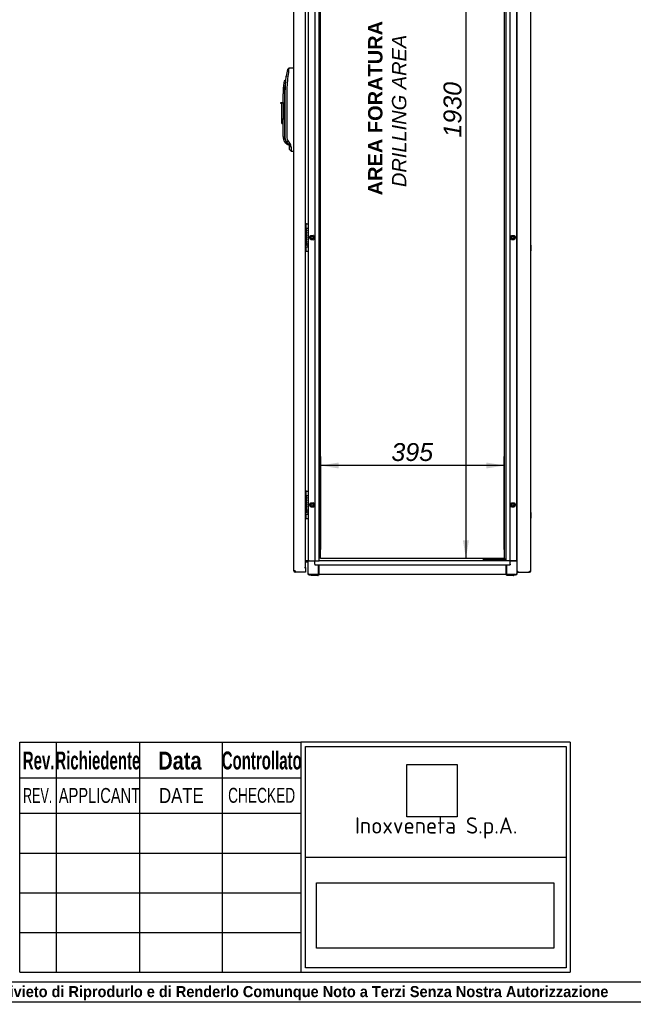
# Paper-space layout 'Layout1' of a CAD drawing. Extents: x 87 to 5769, y 148 to 4026.
# Tile 2 of 10: x 1615 to 2935, y 148 to 2266. Entities that reach past the tile are written whole.
import ezdxf
from ezdxf.lldxf.tags import DXFTag

# ---------------------------------------------------------------- set-up
doc = ezdxf.new("R2010")
doc.units = 0
doc.header["$LTSCALE"] = 14
doc.layers.get('0').update_dxf_attribs({"linetype": 'CONTINUOUS'})
for name, color, linetype in [('_TRANSLATION', 7, 'CONTINUOUS'), ('AE00198_03', 7, 'CONTINUOUS'), ('AE00219_00', 7, 'CONTINUOUS'), ('AE00219_03', 7, 'CONTINUOUS'), ('AE00368_00', 7, 'CONTINUOUS'), ('AE00500_10', 7, 'CONTINUOUS'), ('AE00992_10', 7, 'CONTINUOUS'), ('DEFAULT', 7, 'CONTINUOUS'), ('DV2__TRANSLATION', 7, 'CONTINUOUS'), ('F0000001_24', 7, 'CONTINUOUS'), ('F0000002_44', 7, 'CONTINUOUS'), ('F0000002_51', 7, 'CONTINUOUS'), ('M0000000_06', 7, 'CONTINUOUS'), ('M0000000_14', 7, 'CONTINUOUS'), ('M0000000_44', 7, 'CONTINUOUS'), ('M0000000_56', 7, 'CONTINUOUS'), ('M0000001_25', 7, 'CONTINUOUS')]:
    doc.layers.add(name, color=color, linetype=linetype)
doc.styles.add('SEACAD_ARIAL', font='arial.ttf')
doc.styles.add('SEACAD_ARIAL_NARROW', font='ARIALN.TTF', dxfattribs={"width": 0.8})
doc.styles.add('SEACAD_ARIALB', font='arialbd.ttf', dxfattribs={"width": 0.9})
doc.styles.add('SEACAD_ARIALI', font='ariali.ttf')
tags = doc.linetypes.add('CENTER2', pattern=[28.575, 19.05, -3.175, 3.175, -3.175]).pattern_tags.tags
tags[10:11] = [DXFTag(74, 4), DXFTag(75, 0), DXFTag(340, '0'), DXFTag(46, 0.0), DXFTag(50, 0.0), DXFTag(44, 0.0), DXFTag(45, 0.0)]
tags[8:9] = [DXFTag(74, 4), DXFTag(75, 0), DXFTag(340, '0'), DXFTag(46, 0.0), DXFTag(50, 0.0), DXFTag(44, 0.0), DXFTag(45, 0.0)]
tags[6:7] = [DXFTag(74, 4), DXFTag(75, 0), DXFTag(340, '0'), DXFTag(46, 0.0), DXFTag(50, 0.0), DXFTag(44, 0.0), DXFTag(45, 0.0)]
tags[4:5] = [DXFTag(74, 4), DXFTag(75, 0), DXFTag(340, '0'), DXFTag(46, 0.0), DXFTag(50, 0.0), DXFTag(44, 0.0), DXFTag(45, 0.0)]
doc.dimstyles.new('ISO', dxfattribs={"dimtxt": 16.5, "dimasz": 16.5, "dimexe": 8.25, "dimexo": 8.25, "dimgap": 4.125, "dimtad": 1, "dimdec": 1, "dimtxsty": 'SEACAD_ARIAL', "dimblk1": '_SE_FILLED', "dimblk2": '_SE_FILLED', "dimsah": 1, "dimcen": 8.25, "dimazin": 3, "dimtfac": 0.7, "dimtdec": 3, "dimtmove": 0, "dimatfit": 3})
picture_1 = doc.add_image_def('image1.jpg', size_in_pixel=(55, 57))
picture_2 = doc.add_image_def('image2.bmp', size_in_pixel=(138, 38))

# ---------------------------------------------------------------- blocks, each defined once
blk = doc.blocks.new('DMBLK60')
at = {"layer": '_TRANSLATION', "linetype": 'CONTINUOUS'}
for points in [[(2568.7, 2998.5), (2581.6, 2998.5), (2575.2, 3037)], [(2568.7, 1145.5), (2575.2, 1107), (2581.6, 1145.5)]]:
    blk.add_hatch(color=7, dxfattribs=at).paths.add_polyline_path(points)
at = {"layer": '_TRANSLATION', "color": 7, "linetype": 'CONTINUOUS'}
for p, q in [((2638.4, 3037), (2555.9, 3037)), ((2575.2, 3037), (2575.2, 1107)), ((2638.4, 1107), (2555.9, 1107))]:
    blk.add_line(p, q, dxfattribs=at)
at = {"layer": '_TRANSLATION', "color": 7, "linetype": 'CONTINUOUS', "style": 'SEACAD_ARIALI'}
blk.add_text('1930', height=38.5, rotation=90, dxfattribs=at).set_placement((2565.5, 2012.1))
blk = doc.blocks.new('_SE_FILLED')
at = {"color": 0}
blk.add_line((0, 0), (-1, 0), dxfattribs=at)
blk.add_solid([(0, 0), (-1, -0.1665), (-1, 0.1665), (0, 0)], dxfattribs=at)
blk = doc.blocks.new('DMBLK61')
at = {"layer": '_TRANSLATION', "linetype": 'CONTINUOUS'}
for points in [[(2301.2, 1313.2), (2262.7, 1306.8), (2301.2, 1300.3)], [(2619.2, 1313.2), (2619.2, 1300.3), (2657.7, 1306.8)]]:
    blk.add_hatch(color=7, dxfattribs=at).paths.add_polyline_path(points)
at = {"layer": '_TRANSLATION', "color": 7, "linetype": 'CONTINUOUS'}
for p, q in [((2262.7, 1126.3), (2262.7, 1326)), ((2657.7, 1126.3), (2657.7, 1326)), ((2657.7, 1306.8), (2262.7, 1306.8))]:
    blk.add_line(p, q, dxfattribs=at)
at = {"layer": '_TRANSLATION', "color": 7, "linetype": 'CONTINUOUS', "style": 'SEACAD_ARIALI'}
blk.add_text('395', height=38.5, dxfattribs=at).set_placement((2414.8, 1316.4))

psp = doc.layouts.get("Layout1")

# ---------------------------------------------------------------- linework, layer by layer
at = {"color": 7, "linetype": 'CONTINUOUS'}
for p, q in [((1615.08, 217.03), (1615.08, 711.76)), ((87.28, 153.43), (5769.29, 153.43))]:
    psp.add_line(p, q, dxfattribs=at)
at = {"layer": 'AE00198_03', "color": 7, "linetype": 'CONTINUOUS'}
for p, q in [((2230.96, 1817.5), (2230.96, 1824.75)), ((2231.66, 1824.75), (2230.96, 1824.75)), ((2230.96, 1769.25), (2230.96, 1776.5)), ((2230.96, 1769.25), (2231.66, 1769.25)), ((2230.96, 1242.5), (2230.96, 1249.75)), ((2231.66, 1249.75), (2230.96, 1249.75)), ((2230.96, 1194.25), (2230.96, 1201.5)), ((2230.96, 1194.25), (2231.66, 1194.25))]:
    psp.add_line(p, q, dxfattribs=at)
for centre, start, end in [((2236.33, 1818.82), 132.17472, 140.4792), ((2236.33, 1775.18), 219.5208, 227.82528), ((2236.33, 1243.82), 132.17472, 140.4792), ((2236.33, 1200.18), 219.5208, 227.82528)]:
    psp.add_arc(centre, 8, start, end, dxfattribs=at)
at = {"layer": 'AE00219_00', "color": 7, "linetype": 'CONTINUOUS'}
for p, q in [((2619.34, 1102.5), (2619.66, 1102.2)), ((2619.66, 1102.2), (2625.66, 1102.2)), ((2619.66, 1102.2), (2619.66, 1102)), ((2625.66, 1102.2), (2625.98, 1102.5)), ((2625.66, 1102), (2625.66, 1102.2)), ((2644.34, 1102.5), (2644.66, 1102.2)), ((2644.66, 1102.2), (2650.66, 1102.2)), ((2644.66, 1102.2), (2644.66, 1102)), ((2650.66, 1102.2), (2650.98, 1102.5)), ((2650.66, 1102), (2650.66, 1102.2))]:
    psp.add_line(p, q, dxfattribs=at)
at = {"layer": 'AE00219_03', "color": 7, "linetype": 'CONTINUOUS'}
for p, q in [((2714.86, 1780.5), (2714.66, 1780.5)), ((2714.86, 1780.5), (2714.86, 1768.5)), ((2714.66, 1768.5), (2714.86, 1768.5)), ((2714.86, 1205.5), (2714.66, 1205.5)), ((2714.66, 1193.5), (2714.86, 1193.5)), ((2714.86, 1205.5), (2714.86, 1193.5))]:
    psp.add_line(p, q, dxfattribs=at)
at = {"layer": 'AE00368_00', "color": 7, "linetype": 'CONTINUOUS'}
for p, q in [((2613.16, 1102.5), (2612.46, 1102.5)), ((2612.46, 1102.5), (2612.46, 1102)), ((2632.86, 1102), (2632.86, 1102.5)), ((2637.46, 1102.5), (2637.46, 1102)), ((2657.86, 1102), (2657.86, 1102.5))]:
    psp.add_line(p, q, dxfattribs=at)
for centre, start, end in [((2616.26, 1101.8), 16.60155, 90), ((2629.06, 1101.8), 90, 163.39845), ((2641.26, 1101.8), 16.60155, 90), ((2654.06, 1101.8), 90, 163.39845)]:
    psp.add_arc(centre, 0.7, start, end, dxfattribs=at)
at = {"layer": 'AE00500_10', "color": 7, "linetype": 'CONTINUOUS'}
for p, q in [((2684.66, 1824.2), (2685.16, 1824.2)), ((2238.75, 1797.03), (2241.43, 1801.68)), ((2239.83, 1797), (2242, 1800.75)), ((2241.48, 1801.7), (2246.85, 1801.7)), ((2242, 1800.75), (2246.33, 1800.75)), ((2246.33, 1800.75), (2248.49, 1797)), ((2246.89, 1801.68), (2249.57, 1797.03)), ((2670.75, 1797.03), (2673.43, 1801.68)), ((2671.83, 1797), (2674, 1800.75)), ((2673.48, 1801.7), (2678.85, 1801.7)), ((2674, 1800.75), (2678.33, 1800.75)), ((2678.33, 1800.75), (2680.49, 1797)), ((2678.89, 1801.68), (2681.57, 1797.03)), ((2685.16, 1814.8), (2684.66, 1814.8)), ((2241.43, 1792.33), (2238.75, 1796.98)), ((2242, 1793.25), (2239.83, 1797)), ((2246.85, 1792.3), (2241.48, 1792.3)), ((2246.33, 1793.25), (2242, 1793.25)), ((2248.49, 1797), (2246.33, 1793.25)), ((2249.57, 1796.98), (2246.89, 1792.33)), ((2673.43, 1792.33), (2670.75, 1796.98)), ((2674, 1793.25), (2671.83, 1797)), ((2678.85, 1792.3), (2673.48, 1792.3)), ((2678.33, 1793.25), (2674, 1793.25)), ((2680.49, 1797), (2678.33, 1793.25)), ((2681.57, 1796.98), (2678.89, 1792.33)), ((2684.66, 1779.2), (2685.16, 1779.2)), ((2685.16, 1769.8), (2684.66, 1769.8)), ((2684.66, 1249.2), (2685.16, 1249.2)), ((2685.16, 1239.8), (2684.66, 1239.8)), ((2238.75, 1222.03), (2241.43, 1226.68)), ((2241.43, 1217.33), (2238.75, 1221.98)), ((2239.83, 1222), (2242, 1225.75)), ((2242, 1218.25), (2239.83, 1222)), ((2241.48, 1226.7), (2246.85, 1226.7)), ((2246.85, 1217.3), (2241.48, 1217.3)), ((2242, 1225.75), (2246.33, 1225.75)), ((2246.33, 1218.25), (2242, 1218.25)), ((2246.33, 1225.75), (2248.49, 1222)), ((2248.49, 1222), (2246.33, 1218.25)), ((2246.89, 1226.68), (2249.57, 1222.03)), ((2249.57, 1221.98), (2246.89, 1217.33)), ((2670.75, 1222.03), (2673.43, 1226.68)), ((2673.43, 1217.33), (2670.75, 1221.98)), ((2671.83, 1222), (2674, 1225.75)), ((2674, 1218.25), (2671.83, 1222)), ((2673.48, 1226.7), (2678.85, 1226.7)), ((2678.85, 1217.3), (2673.48, 1217.3)), ((2674, 1225.75), (2678.33, 1225.75)), ((2678.33, 1218.25), (2674, 1218.25)), ((2678.33, 1225.75), (2680.49, 1222)), ((2680.49, 1222), (2678.33, 1218.25)), ((2678.89, 1226.68), (2681.57, 1222.03)), ((2681.57, 1221.98), (2678.89, 1217.33)), ((2684.66, 1204.2), (2685.16, 1204.2)), ((2685.16, 1194.8), (2684.66, 1194.8))]:
    psp.add_line(p, q, dxfattribs=at)
for centre in [(2244.16, 1797), (2676.16, 1797), (2244.16, 1222), (2676.16, 1222)]:
    psp.add_circle(centre, 2.46, dxfattribs=at)
for centre, radius, start, end in [((2241.48, 1801.65), 0.05, 90, 150), ((2246.85, 1801.65), 0.05, 30, 90), ((2673.48, 1801.65), 0.05, 90, 150), ((2678.85, 1801.65), 0.05, 30, 90), ((2238.79, 1797), 0.05, 150, 210), ((2244.16, 1797), 3, 75, 15), ((2241.48, 1792.35), 0.05, 210, 270), ((2246.85, 1792.35), 0.05, 270, 330), ((2249.53, 1797), 0.05, 330, 30), ((2670.79, 1797), 0.05, 150, 210), ((2676.16, 1797), 3, 75, 15), ((2673.48, 1792.35), 0.05, 210, 270), ((2678.85, 1792.35), 0.05, 270, 330), ((2681.53, 1797), 0.05, 330, 30), ((2238.79, 1222), 0.05, 150, 210), ((2244.16, 1222), 3, 75, 15), ((2241.48, 1226.65), 0.05, 90, 150), ((2241.48, 1217.35), 0.05, 210, 270), ((2246.85, 1226.65), 0.05, 30, 90), ((2246.85, 1217.35), 0.05, 270, 330), ((2249.53, 1222), 0.05, 330, 30), ((2670.79, 1222), 0.05, 150, 210), ((2676.16, 1222), 3, 75, 15), ((2673.48, 1226.65), 0.05, 90, 150), ((2673.48, 1217.35), 0.05, 210, 270), ((2678.85, 1226.65), 0.05, 30, 90), ((2678.85, 1217.35), 0.05, 270, 330), ((2681.53, 1222), 0.05, 330, 30)]:
    psp.add_arc(centre, radius, start, end, dxfattribs=at)
at = {"layer": 'AE00992_10', "color": 7, "linetype": 'CONTINUOUS'}
for p, q in [((2194.49, 2161.14), (2191.11, 2158.25)), ((2204.36, 2161.49), (2204.66, 2161.5)), ((2186.74, 2124.34), (2188.76, 2144.07)), ((2192.17, 2143.58), (2188.76, 2144.07)), ((2185.62, 2122.99), (2182.64, 2123.34)), ((2187.13, 2135.84), (2184.18, 2133.4)), ((2186.25, 2106.5), (2186.73, 2122.99)), ((2186.73, 2122.99), (2186.74, 2124.34)), ((2187.92, 2135.84), (2187.13, 2135.84)), ((2181.66, 2087.51), (2181.66, 2106.5)), ((2184.66, 2106.5), (2184.66, 2014.12)), ((2186.25, 2014.17), (2186.25, 2106.5)), ((2189.61, 2106.5), (2189.61, 2014.17)), ((2176.66, 2085.51), (2176.66, 2087.51)), ((2176.66, 2087.51), (2179.16, 2087.51)), ((2179.16, 2085.51), (2176.66, 2085.51)), ((2179.16, 2087.51), (2181.66, 2087.51)), ((2179.16, 2087.51), (2179.16, 2085.51)), ((2179.16, 2051.51), (2179.16, 2085.51)), ((2181.66, 2087.51), (2181.66, 2051.51)), ((2179.16, 2042.51), (2179.16, 2051.51)), ((2181.66, 2051.51), (2179.16, 2051.51)), ((2179.16, 2042.51), (2181.66, 2042.51)), ((2181.66, 2051.51), (2181.66, 2050.79)), ((2181.66, 2014.12), (2181.66, 2050.79)), ((2187.52, 1999.98), (2185.23, 2002.72)), ((2187.52, 1999.98), (2189.54, 1997.96)), ((2189.15, 2003.65), (2189.21, 2003.56)), ((2190.15, 2002.18), (2189.21, 2003.56)), ((2189.54, 1997.96), (2194.66, 1995.84)), ((2189.9, 2001.85), (2190.82, 2001.29)), ((2192.89, 2004.32), (2190.15, 2002.18)), ((2193.16, 1998.15), (2190.15, 2002.18)), ((2192.89, 2004.32), (2195.9, 2000.3)), ((2195.9, 2000.3), (2193.16, 1998.15)), ((2194.66, 1996.15), (2193.16, 1998.15)), ((2197.39, 1997.79), (2194.66, 1996.15)), ((2195.66, 1986.27), (2195.66, 1993.15)), ((2199.07, 1991.35), (2195.66, 1993.15)), ((2195.9, 2000.3), (2197.39, 1997.79)), ((2195.66, 1986.27), (2199.11, 1982.7)), ((2199.11, 1982.7), (2199.11, 1982.7)), ((2204.66, 1982.5), (2204.36, 1982.51))]:
    psp.add_line(p, q, dxfattribs=at)
for centre, radius, start, end in [((2473.97, 2115.33), 283.21, 170.69176, 174.27705), ((2459.34, 2106.5), 273.17, 169.08089, 172.09577), ((2458.85, 2106.53), 269.24, 172.09048, 180.0053), ((2326.63, 2106.5), 144.97, 173.33005, 180), ((2326.63, 2106.5), 144.97, 169.30782, 173.33005), ((2326.63, 2106.5), 141.97, 173.33005, 180), ((2423.94, 2101.61), 239.28, 171.77545, 174.8738), ((2459.33, 2106.5), 273.17, 173.69729, 173.79669), ((2201.66, 2014.12), 20, 180, 214.77209), ((2201.66, 2014.12), 17, 180, 226.22916), ((2206.06, 2014.17), 16.44, 180.02221, 216.78899), ((2184.11, 1983.73), 19.02, 72.2752, 86.62011), ((2190.66, 1993.15), 5, 359.9994, 36.81119), ((2186.4, 1991.48), 12.67, 359.39373, 29.84747), ((2414.39, 1988.12), 215.35, 179.13947, 181.44216)]:
    psp.add_arc(centre, radius, start, end, dxfattribs=at)
for centre, major_axis, start_param, end_param in [((2204.97, 2144), (501.44, 17.51), 1.5707963, 1.590473), ((2204.97, 2000), (501.44, -17.51), 4.7019272, 4.712389)]:
    psp.add_ellipse(centre, major_axis=major_axis, ratio=0.0348783, start_param=start_param, end_param=end_param, dxfattribs=at)
for points, degree, knots in [([(2189.15, 2003.65), (2187.73, 2006.02), (2186.99, 2008.71), (2186.24, 2011.41), (2186.25, 2014.17)], 2, [0, 0, 0, 0.5, 0.5, 1, 1, 1]), ([(2193.54, 1997.66), (2193.57, 1997.6), (2193.65, 1997.48), (2193.75, 1997.31), (2193.85, 1997.15), (2193.94, 1997), (2194.03, 1996.86), (2194.11, 1996.73), (2194.19, 1996.6), (2194.26, 1996.49), (2194.32, 1996.39), (2194.38, 1996.29), (2194.43, 1996.2), (2194.48, 1996.13), (2194.52, 1996.06), (2194.56, 1996), (2194.59, 1995.95), (2194.62, 1995.91), (2194.64, 1995.88), (2194.65, 1995.86), (2194.66, 1995.84), (2194.66, 1995.84), (2194.66, 1995.84)], 3, [0, 0, 0, 0, 0.02593249, 0.05174303, 0.0774354, 0.10301342, 0.12848096, 0.15384194, 0.17910034, 0.20426017, 0.22932552, 0.2543005, 0.27918926, 0.30399602, 0.32872501, 0.35338052, 0.37796688, 0.40248846, 0.42694963, 0.45135484, 0.47570855, 0.50001523, 0.50001523, 0.50001523, 0.50001523])]:
    psp.add_open_spline(points, degree=degree, knots=knots, dxfattribs=at)
at = {"layer": 'DEFAULT', "color": 7, "linetype": 'CONTINUOUS'}
for p, q in [((1615.12, 711.76), (2219.92, 711.76)), ((1693.52, 711.76), (1693.52, 217.03)), ((1872.72, 711.76), (1872.72, 217.03)), ((2050.52, 711.76), (2050.52, 217.03)), ((2799.52, 711.76), (2219.9, 711.76)), ((2219.92, 711.76), (2219.92, 217.03)), ((2229.74, 702.46), (2791.13, 702.46)), ((2229.74, 226.27), (2229.74, 702.46)), ((2791.13, 702.46), (2791.13, 226.27)), ((2799.52, 711.76), (2799.52, 217.03)), ((1615.12, 634.93), (2219.92, 634.93)), ((1615.12, 558.63), (2219.92, 558.63)), ((1615.12, 473.23), (2219.92, 473.23)), ((2229.74, 464.4), (2791.13, 464.4)), ((1615.12, 387.83), (2219.92, 387.83)), ((1615.12, 302.43), (2219.92, 302.43)), ((1615.12, 217.03), (2219.92, 217.03)), ((2219.9, 217.03), (2799.52, 217.03)), ((2791.13, 226.27), (2229.74, 226.27)), ((87.28, 195.83), (5769.29, 195.83))]:
    psp.add_line(p, q, dxfattribs=at)
at = {"layer": 'DV2__TRANSLATION', "color": 7, "linetype": 'CENTER2'}
for p, q in [((2262.66, 1107), (2262.66, 3037)), ((2657.66, 3037), (2657.66, 1107)), ((2657.66, 1107), (2262.66, 1107))]:
    psp.add_line(p, q, dxfattribs=at)
at = {"layer": 'F0000001_24', "color": 7, "linetype": 'CONTINUOUS'}
for p, q in [((2231.66, 1825.79), (2231.66, 1826)), ((2231.66, 1817.62), (2231.66, 1825.79)), ((2232.16, 1826.5), (2235.16, 1826.5)), ((2235.66, 1826), (2235.66, 1825.79)), ((2235.66, 1825.79), (2235.66, 1817.62)), ((2230.97, 1804.36), (2230.16, 1804.36)), ((2230.16, 1804.09), (2230.97, 1804.09)), ((2230.95, 1800.36), (2230.16, 1800.36)), ((2230.19, 1810.37), (2230.23, 1810.35)), ((2230.23, 1810.63), (2230.21, 1810.64)), ((2230.23, 1810.35), (2230.23, 1810.63)), ((2230.53, 1817.5), (2235.16, 1817.5)), ((2231.66, 1817.5), (2231.66, 1817.62)), ((2231.72, 1810.64), (2231.7, 1810.63)), ((2231.7, 1810.63), (2231.7, 1810.34)), ((2231.7, 1810.34), (2231.75, 1810.36)), ((2235.66, 1817.62), (2235.66, 1817)), ((2235.66, 1817), (2235.66, 1777)), ((2230.16, 1800.09), (2230.94, 1800.09)), ((2230.99, 1796.35), (2230.16, 1796.35)), ((2230.16, 1796.09), (2230.97, 1796.09)), ((2233.11, 1795.2), (2230.16, 1795.2)), ((2230.22, 1785.91), (2230.27, 1785.89)), ((2230.27, 1786.17), (2230.24, 1786.18)), ((2230.27, 1785.89), (2230.27, 1786.17)), ((2230.66, 1794.91), (2231.28, 1794.91)), ((2230.93, 1789.79), (2230.93, 1785.81)), ((2230.93, 1785.81), (2230.94, 1785.8)), ((2230.94, 1785.8), (2231.17, 1785.8)), ((2231.23, 1786.07), (2231.23, 1789.78)), ((2232.09, 1794.91), (2233.11, 1794.91)), ((2233.11, 1794.91), (2233.11, 1795.2)), ((2233.66, 1784.51), (2233.66, 1785.06)), ((2233.66, 1780.02), (2233.66, 1780.56)), ((2235.16, 1776.5), (2230.53, 1776.5)), ((2231.66, 1776.38), (2231.66, 1776.5)), ((2231.66, 1768.21), (2231.66, 1776.38)), ((2231.66, 1768), (2231.66, 1768.21)), ((2232.16, 1767.5), (2235.16, 1767.5)), ((2235.66, 1777), (2235.66, 1776.38)), ((2235.66, 1776.38), (2235.66, 1768.21)), ((2235.66, 1768.21), (2235.66, 1768)), ((2231.66, 1250.79), (2231.66, 1251)), ((2231.66, 1242.62), (2231.66, 1250.79)), ((2232.16, 1251.5), (2235.16, 1251.5)), ((2235.66, 1251), (2235.66, 1250.79)), ((2235.66, 1250.79), (2235.66, 1242.62)), ((2230.97, 1229.36), (2230.16, 1229.36)), ((2230.16, 1229.09), (2230.97, 1229.09)), ((2230.19, 1235.37), (2230.23, 1235.35)), ((2230.23, 1235.63), (2230.21, 1235.64)), ((2230.23, 1235.35), (2230.23, 1235.63)), ((2230.53, 1242.5), (2235.16, 1242.5)), ((2231.66, 1242.5), (2231.66, 1242.62)), ((2231.72, 1235.64), (2231.7, 1235.63)), ((2231.7, 1235.63), (2231.7, 1235.34)), ((2231.7, 1235.34), (2231.75, 1235.36)), ((2235.66, 1242.62), (2235.66, 1242)), ((2235.66, 1242), (2235.66, 1202)), ((2230.95, 1225.36), (2230.16, 1225.36)), ((2230.16, 1225.09), (2230.94, 1225.09)), ((2230.99, 1221.35), (2230.16, 1221.35)), ((2230.16, 1221.09), (2230.97, 1221.09)), ((2233.11, 1220.2), (2230.16, 1220.2)), ((2230.22, 1210.91), (2230.27, 1210.89)), ((2230.27, 1211.17), (2230.24, 1211.18)), ((2230.27, 1210.89), (2230.27, 1211.17)), ((2230.66, 1219.91), (2231.28, 1219.91)), ((2230.93, 1214.79), (2230.93, 1210.81)), ((2230.93, 1210.81), (2230.94, 1210.8)), ((2230.94, 1210.8), (2231.17, 1210.8)), ((2231.23, 1211.07), (2231.23, 1214.78)), ((2232.09, 1219.91), (2233.11, 1219.91)), ((2233.11, 1219.91), (2233.11, 1220.2)), ((2233.66, 1209.51), (2233.66, 1210.06)), ((2235.16, 1201.5), (2230.53, 1201.5)), ((2231.66, 1201.38), (2231.66, 1201.5)), ((2231.66, 1193.21), (2231.66, 1201.38)), ((2231.66, 1193), (2231.66, 1193.21)), ((2232.16, 1192.5), (2235.16, 1192.5)), ((2233.66, 1205.02), (2233.66, 1205.56)), ((2235.66, 1202), (2235.66, 1201.38)), ((2235.66, 1201.38), (2235.66, 1193.21)), ((2235.66, 1193.21), (2235.66, 1193))]:
    psp.add_line(p, q, dxfattribs=at)
for centre in [(2233.02, 1782.54), (2233.02, 1207.54)]:
    psp.add_circle(centre, 0.615, dxfattribs=at)
for centre, radius, start, end in [((2232.16, 1826), 0.5, 90, 180), ((2235.16, 1826), 0.5, 0, 90), ((2230.53, 1815.5), 2, 90, 100.48424), ((2230.82, 1812.17), 1.64, 246.49776, 248.42349), ((2235.16, 1817), 0.5, 0, 90), ((2230.82, 1787.73), 1.65, 246.4613, 249.51964), ((2230.82, 1787.73), 1.91, 249.88038, 251.84416), ((2229.1, 1782.35), 2.28, 311.35343, 335.40846), ((2233.26, 1782.72), 2.28, 131.35343, 155.40846), ((2230.53, 1778.5), 2, 259.51576, 270), ((2232.16, 1768), 0.5, 180, 270), ((2235.16, 1777), 0.5, 270, 0), ((2235.16, 1768), 0.5, 270, 0), ((2232.16, 1251), 0.5, 90, 180), ((2235.16, 1251), 0.5, 0, 90), ((2230.53, 1240.5), 2, 90, 100.48424), ((2230.82, 1237.17), 1.64, 246.49776, 248.42349), ((2235.16, 1242), 0.5, 0, 90), ((2230.82, 1212.73), 1.65, 246.4613, 249.51964), ((2230.82, 1212.73), 1.91, 249.88038, 251.84416), ((2233.26, 1207.72), 2.28, 131.35343, 155.40846), ((2230.53, 1203.5), 2, 259.51576, 270), ((2229.1, 1207.35), 2.28, 311.35343, 335.40846), ((2232.16, 1193), 0.5, 180, 270), ((2235.16, 1202), 0.5, 270, 0), ((2235.16, 1193), 0.5, 270, 0)]:
    psp.add_arc(centre, radius, start, end, dxfattribs=at)
for points, knots in [([(2231.75, 1810.36), (2232.74, 1810.7), (2233.09, 1811.65), (2233.09, 1812.36), (2233.09, 1813.43), (2232.36, 1814.5), (2230.97, 1814.5), (2230.66, 1814.5), (2230.38, 1814.45), (2230.14, 1814.36)], [0, 0, 0, 0, 0.24997871, 0.24997871, 0.24997871, 0.49998581, 0.49998581, 0.49998581, 0.55378799, 0.55378799, 0.55378799, 0.55378799]), ([(2233.09, 1807.31), (2233.09, 1808.38), (2232.36, 1809.45), (2230.97, 1809.45), (2230.66, 1809.45), (2230.38, 1809.4), (2230.14, 1809.31)], [0, 0, 0, 0, 0.33333333, 0.33333333, 0.33333333, 0.40506716, 0.40506716, 0.40506716, 0.40506716]), ([(2230.15, 1814.07), (2230.38, 1814.18), (2230.65, 1814.24), (2230.97, 1814.24), (2232.24, 1814.24), (2232.82, 1813.27), (2232.82, 1812.36)], [0.58158174, 0.58158174, 0.58158174, 0.58158174, 0.66523153, 0.66523153, 0.66523153, 1, 1, 1, 1]), ([(2230.15, 1809.02), (2230.38, 1809.13), (2230.65, 1809.19), (2230.97, 1809.19), (2232.24, 1809.19), (2232.82, 1808.21), (2232.82, 1807.31), (2232.82, 1806.42), (2232.24, 1805.45), (2230.97, 1805.45)], [0.43743687, 0.43743687, 0.43743687, 0.43743687, 0.5, 0.5, 0.5, 0.75, 0.75, 0.75, 1, 1, 1, 1]), ([(2230.16, 1805.32), (2230.4, 1805.23), (2230.68, 1805.19), (2230.97, 1805.19), (2232.43, 1805.19), (2233.09, 1806.29), (2233.09, 1807.31)], [0.27500072, 0.27500072, 0.27500072, 0.27500072, 0.5, 0.5, 0.5, 1, 1, 1, 1]), ([(2230.97, 1804.09), (2232.24, 1804.09), (2232.82, 1803.12), (2232.82, 1802.22), (2232.82, 1801.32), (2232.24, 1800.35), (2230.95, 1800.36)], [0, 0, 0, 0, 0.3332907, 0.3332907, 0.3332907, 1, 1, 1, 1]), ([(2231.77, 1800.22), (2232.74, 1800.57), (2233.09, 1801.5), (2233.09, 1802.22), (2233.09, 1803.28), (2232.36, 1804.36), (2230.97, 1804.36)], [0, 0, 0, 0, 0.500028, 0.500028, 0.500028, 1, 1, 1, 1]), ([(2233.09, 1787.92), (2233.09, 1788.98), (2232.36, 1790.06), (2230.97, 1790.06), (2230.66, 1790.06), (2230.38, 1790.01), (2230.14, 1789.92)], [0, 0, 0, 0, 0.33366628, 0.33366628, 0.33366628, 0.40545605, 0.40545605, 0.40545605, 0.40545605]), ([(2230.16, 1791.07), (2230.4, 1790.98), (2230.68, 1790.93), (2230.97, 1790.93), (2232.43, 1790.93), (2233.09, 1792.03), (2233.09, 1793.06)], [0.27500848, 0.27500848, 0.27500848, 0.27500848, 0.5, 0.5, 0.5, 1, 1, 1, 1]), ([(2230.21, 1784.05), (2230.6, 1783.73), (2230.87, 1783.23), (2230.87, 1782.53), (2230.87, 1781.92), (2230.65, 1781.41), (2230.25, 1781.05), (2230.23, 1781.03), (2230.2, 1781.01), (2230.17, 1780.99)], [0.29828151, 0.29828151, 0.29828151, 0.29828151, 0.4, 0.4, 0.4, 0.6, 0.6, 0.6, 0.61348555, 0.61348555, 0.61348555, 0.61348555]), ([(2230.94, 1800.09), (2232.24, 1800.09), (2232.81, 1799.11), (2232.8, 1798.21), (2232.79, 1797.32), (2232.22, 1796.37), (2230.99, 1796.35)], [0, 0, 0, 0, 0.6707437, 0.6707437, 0.6707437, 1, 1, 1, 1]), ([(2231.28, 1794.91), (2232.35, 1794.77), (2232.82, 1793.87), (2232.82, 1793.06), (2232.82, 1792.16), (2232.24, 1791.2), (2230.97, 1791.2)], [0, 0, 0, 0, 0.5, 0.5, 0.5, 1, 1, 1, 1]), ([(2231.18, 1781.41), (2231.61, 1780.45), (2232.57, 1780.01), (2233.48, 1780.01), (2233.54, 1780.01), (2233.6, 1780.01), (2233.66, 1780.02)], [0, 0, 0, 0, 0.5, 0.5, 0.5, 1, 1, 1, 1]), ([(2231.23, 1789.78), (2232.33, 1789.66), (2232.82, 1788.76), (2232.82, 1787.92), (2232.82, 1787.08), (2232.33, 1786.19), (2231.23, 1786.07)], [0, 0, 0, 0, 0.5, 0.5, 0.5, 1, 1, 1, 1]), ([(2233.66, 1780.56), (2233.6, 1780.56), (2233.54, 1780.56), (2233.48, 1780.56), (2232.53, 1780.56), (2231.49, 1781.18), (2231.49, 1782.54), (2231.49, 1783.16), (2231.71, 1783.67), (2232.11, 1784.02), (2232.47, 1784.34), (2232.96, 1784.52), (2233.49, 1784.52), (2233.55, 1784.52), (2233.6, 1784.52), (2233.66, 1784.51)], [0, 0, 0, 0, 0.2, 0.2, 0.2, 0.4, 0.4, 0.4, 0.6, 0.6, 0.6, 0.8, 0.8, 0.8, 1, 1, 1, 1]), ([(2233.66, 1785.06), (2233.6, 1785.06), (2233.55, 1785.06), (2233.49, 1785.06), (2232.83, 1785.06), (2232.21, 1784.84), (2231.75, 1784.43)], [0, 0, 0, 0, 0.5, 0.5, 0.5, 1, 1, 1, 1]), ([(2231.75, 1235.36), (2232.74, 1235.7), (2233.09, 1236.65), (2233.09, 1237.36), (2233.09, 1238.43), (2232.36, 1239.5), (2230.97, 1239.5), (2230.66, 1239.5), (2230.38, 1239.45), (2230.14, 1239.36)], [0, 0, 0, 0, 0.24997871, 0.24997871, 0.24997871, 0.49998581, 0.49998581, 0.49998581, 0.55378799, 0.55378799, 0.55378799, 0.55378799]), ([(2233.09, 1232.31), (2233.09, 1233.38), (2232.36, 1234.45), (2230.97, 1234.45), (2230.66, 1234.45), (2230.38, 1234.4), (2230.14, 1234.31)], [0, 0, 0, 0, 0.33333333, 0.33333333, 0.33333333, 0.40506716, 0.40506716, 0.40506716, 0.40506716]), ([(2230.15, 1239.07), (2230.38, 1239.18), (2230.65, 1239.24), (2230.97, 1239.24), (2232.24, 1239.24), (2232.82, 1238.27), (2232.82, 1237.36)], [0.58158174, 0.58158174, 0.58158174, 0.58158174, 0.66523153, 0.66523153, 0.66523153, 1, 1, 1, 1]), ([(2230.15, 1234.02), (2230.38, 1234.13), (2230.65, 1234.19), (2230.97, 1234.19), (2232.24, 1234.19), (2232.82, 1233.21), (2232.82, 1232.31), (2232.82, 1231.42), (2232.24, 1230.45), (2230.97, 1230.45)], [0.43743687, 0.43743687, 0.43743687, 0.43743687, 0.5, 0.5, 0.5, 0.75, 0.75, 0.75, 1, 1, 1, 1]), ([(2230.16, 1230.32), (2230.4, 1230.23), (2230.68, 1230.19), (2230.97, 1230.19), (2232.43, 1230.19), (2233.09, 1231.29), (2233.09, 1232.31)], [0.27500072, 0.27500072, 0.27500072, 0.27500072, 0.5, 0.5, 0.5, 1, 1, 1, 1]), ([(2230.97, 1229.09), (2232.24, 1229.09), (2232.82, 1228.12), (2232.82, 1227.22), (2232.82, 1226.32), (2232.24, 1225.35), (2230.95, 1225.36)], [0, 0, 0, 0, 0.3332907, 0.3332907, 0.3332907, 1, 1, 1, 1]), ([(2231.77, 1225.22), (2232.74, 1225.57), (2233.09, 1226.5), (2233.09, 1227.22), (2233.09, 1228.28), (2232.36, 1229.36), (2230.97, 1229.36)], [0, 0, 0, 0, 0.500028, 0.500028, 0.500028, 1, 1, 1, 1]), ([(2233.09, 1212.92), (2233.09, 1213.98), (2232.36, 1215.06), (2230.97, 1215.06), (2230.66, 1215.06), (2230.38, 1215.01), (2230.14, 1214.92)], [0, 0, 0, 0, 0.33366628, 0.33366628, 0.33366628, 0.40545605, 0.40545605, 0.40545605, 0.40545605]), ([(2230.16, 1216.07), (2230.4, 1215.98), (2230.68, 1215.93), (2230.97, 1215.93), (2232.43, 1215.93), (2233.09, 1217.03), (2233.09, 1218.06)], [0.27500848, 0.27500848, 0.27500848, 0.27500848, 0.5, 0.5, 0.5, 1, 1, 1, 1]), ([(2230.21, 1209.05), (2230.6, 1208.73), (2230.87, 1208.23), (2230.87, 1207.53), (2230.87, 1206.92), (2230.65, 1206.41), (2230.25, 1206.05), (2230.23, 1206.03), (2230.2, 1206.01), (2230.17, 1205.99)], [0.29828151, 0.29828151, 0.29828151, 0.29828151, 0.4, 0.4, 0.4, 0.6, 0.6, 0.6, 0.61348555, 0.61348555, 0.61348555, 0.61348555]), ([(2230.94, 1225.09), (2232.24, 1225.09), (2232.81, 1224.11), (2232.8, 1223.21), (2232.79, 1222.32), (2232.22, 1221.37), (2230.99, 1221.35)], [0, 0, 0, 0, 0.6707437, 0.6707437, 0.6707437, 1, 1, 1, 1]), ([(2231.28, 1219.91), (2232.35, 1219.77), (2232.82, 1218.87), (2232.82, 1218.06), (2232.82, 1217.16), (2232.24, 1216.2), (2230.97, 1216.2)], [0, 0, 0, 0, 0.5, 0.5, 0.5, 1, 1, 1, 1]), ([(2231.23, 1214.78), (2232.33, 1214.66), (2232.82, 1213.76), (2232.82, 1212.92), (2232.82, 1212.08), (2232.33, 1211.19), (2231.23, 1211.07)], [0, 0, 0, 0, 0.5, 0.5, 0.5, 1, 1, 1, 1]), ([(2233.66, 1205.56), (2233.6, 1205.56), (2233.54, 1205.56), (2233.48, 1205.56), (2232.53, 1205.56), (2231.49, 1206.18), (2231.49, 1207.54), (2231.49, 1208.16), (2231.71, 1208.67), (2232.11, 1209.02), (2232.47, 1209.34), (2232.96, 1209.52), (2233.49, 1209.52), (2233.55, 1209.52), (2233.6, 1209.52), (2233.66, 1209.51)], [0, 0, 0, 0, 0.2, 0.2, 0.2, 0.4, 0.4, 0.4, 0.6, 0.6, 0.6, 0.8, 0.8, 0.8, 1, 1, 1, 1]), ([(2233.66, 1210.06), (2233.6, 1210.06), (2233.55, 1210.06), (2233.49, 1210.06), (2232.83, 1210.06), (2232.21, 1209.84), (2231.75, 1209.43)], [0, 0, 0, 0, 0.5, 0.5, 0.5, 1, 1, 1, 1]), ([(2231.18, 1206.41), (2231.61, 1205.45), (2232.57, 1205.01), (2233.48, 1205.01), (2233.54, 1205.01), (2233.6, 1205.01), (2233.66, 1205.02)], [0, 0, 0, 0, 0.5, 0.5, 0.5, 1, 1, 1, 1])]:
    psp.add_open_spline(points, degree=3, knots=knots, dxfattribs=at)
for points in [[(2230.97, 1805.45), (2230.67, 1805.45), (2230.4, 1805.51), (2230.16, 1805.61)], [(2232.82, 1812.36), (2232.82, 1811.77), (2232.54, 1810.95), (2231.72, 1810.64)], [(2233.09, 1798.23), (2233.09, 1798.94), (2232.74, 1799.88), (2231.77, 1800.22)], [(2230.09, 1789.6), (2230.32, 1789.71), (2230.6, 1789.78), (2230.93, 1789.79)], [(2230.1, 1794.74), (2230.27, 1794.82), (2230.45, 1794.88), (2230.66, 1794.91)], [(2230.97, 1791.2), (2230.67, 1791.2), (2230.4, 1791.25), (2230.16, 1791.36)], [(2231.18, 1783.67), (2230.96, 1784.16), (2230.59, 1784.52), (2230.16, 1784.75)], [(2230.22, 1780.36), (2230.36, 1780.44), (2230.49, 1780.54), (2230.61, 1780.64)], [(2230.97, 1796.09), (2232.36, 1796.09), (2233.09, 1797.16), (2233.09, 1798.23)], [(2231.17, 1785.8), (2232.49, 1785.9), (2233.09, 1786.94), (2233.09, 1787.92)], [(2233.09, 1793.06), (2233.09, 1793.84), (2232.71, 1794.54), (2232.09, 1794.91)], [(2230.97, 1230.45), (2230.67, 1230.45), (2230.4, 1230.51), (2230.16, 1230.61)], [(2232.82, 1237.36), (2232.82, 1236.77), (2232.54, 1235.95), (2231.72, 1235.64)], [(2230.09, 1214.6), (2230.32, 1214.71), (2230.6, 1214.78), (2230.93, 1214.79)], [(2230.1, 1219.74), (2230.27, 1219.82), (2230.45, 1219.88), (2230.66, 1219.91)], [(2230.97, 1216.2), (2230.67, 1216.2), (2230.4, 1216.25), (2230.16, 1216.36)], [(2231.18, 1208.67), (2230.96, 1209.16), (2230.59, 1209.52), (2230.16, 1209.75)], [(2230.97, 1221.09), (2232.36, 1221.09), (2233.09, 1222.16), (2233.09, 1223.23)], [(2231.17, 1210.8), (2232.49, 1210.9), (2233.09, 1211.94), (2233.09, 1212.92)], [(2233.09, 1223.23), (2233.09, 1223.94), (2232.74, 1224.88), (2231.77, 1225.22)], [(2233.09, 1218.06), (2233.09, 1218.84), (2232.71, 1219.54), (2232.09, 1219.91)], [(2230.22, 1205.36), (2230.36, 1205.44), (2230.49, 1205.54), (2230.61, 1205.64)]]:
    psp.add_open_spline(points, degree=3, dxfattribs=at)
at = {"layer": 'F0000002_44', "color": 7, "linetype": 'CONTINUOUS'}
for p, q in [((2685.16, 1078.5), (2685.16, 3065.5)), ((2714.66, 1079.8), (2714.66, 3064.2)), ((2685.16, 1078.5), (2686.66, 1078.5)), ((2685.16, 1077), (2685.16, 1078.5)), ((2685.16, 1078.5), (2686.66, 1078.5)), ((2685.16, 1077), (2686.66, 1077)), ((2686.66, 1078.5), (2687.96, 1079.8)), ((2686.66, 1078.5), (2687.96, 1079.8)), ((2686.66, 1077), (2686.66, 1078.5)), ((2686.66, 1077), (2711.84, 1077)), ((2711.86, 1077), (2711.84, 1077)), ((2711.86, 1079.8), (2714.66, 1079.8))]:
    psp.add_line(p, q, dxfattribs=at)
for centre, radius, start, end in [((2537.87, 1079.64), 174, 359.12972, 0.05178), ((2711.86, 1079.8), 2.8, 270, 360)]:
    psp.add_arc(centre, radius, start, end, dxfattribs=at)
at = {"layer": 'F0000002_51', "color": 7, "linetype": 'CONTINUOUS'}
for p, q in [((2204.66, 1080.3), (2204.66, 3063.7)), ((2230.16, 1087.5), (2230.16, 3056.5)), ((2207.46, 1080.3), (2204.66, 1080.3)), ((2227.91, 1087.5), (2227.86, 1087.5)), ((2227.86, 1087.5), (2227.86, 1087.49)), ((2227.86, 1087.49), (2230.16, 1087.49)), ((2227.91, 1087.5), (2230.16, 1087.5)), ((2230.16, 1087.49), (2230.16, 1080.3)), ((2230.16, 1080.3), (2230.16, 1077.5)), ((2207.46, 1077.5), (2207.48, 1077.5)), ((2230.16, 1077.5), (2207.48, 1077.5))]:
    psp.add_line(p, q, dxfattribs=at)
for centre, radius, start, end in [((2207.46, 1080.3), 2.8, 180, 270), ((2361.53, 1080), 154.07, 179.8886, 180.9299)]:
    psp.add_arc(centre, radius, start, end, dxfattribs=at)
at = {"layer": 'M0000000_06', "color": 7, "linetype": 'CONTINUOUS'}
for p, q in [((2238.16, 1102), (2234.91, 1102)), ((2234.91, 1101), (2234.91, 1102)), ((2238.16, 1102), (2250.16, 1102)), ((2682.16, 1102), (2670.16, 1102)), ((2685.16, 1102), (2682.16, 1102)), ((2234.91, 1101), (2234.91, 1074.5)), ((2238.16, 1101), (2234.91, 1101)), ((2235.66, 1074.5), (2235.66, 1101)), ((2250.16, 1101), (2238.16, 1101)), ((2258.16, 1074.5), (2258.16, 1093)), ((2259.16, 1074.5), (2259.16, 1093)), ((2661.16, 1093), (2661.16, 1074.5)), ((2662.16, 1093), (2662.16, 1074.5)), ((2682.16, 1101), (2670.16, 1101)), ((2685.16, 1101), (2682.16, 1101)), ((2684.66, 1101), (2684.66, 1074.5)), ((2258.16, 1072), (2238.16, 1072)), ((2238.16, 1071.25), (2242.16, 1071.25)), ((2242.16, 1070.25), (2242.16, 1072)), ((2244.16, 1070), (2242.41, 1070)), ((2255.16, 1070), (2244.16, 1070)), ((2256.91, 1070), (2255.16, 1070)), ((2257.16, 1070.25), (2257.16, 1072)), ((2257.16, 1071.25), (2258.16, 1071.25)), ((2258.16, 1071.25), (2258.16, 1074.5)), ((2258.16, 1071.25), (2259.16, 1071.25)), ((2259.16, 1071.25), (2259.16, 1074.5)), ((2661.16, 1074.5), (2661.16, 1071.25)), ((2662.16, 1071.25), (2661.16, 1071.25)), ((2662.16, 1074.5), (2662.16, 1071.25)), ((2682.16, 1072), (2662.16, 1072)), ((2662.16, 1071.25), (2663.16, 1071.25)), ((2663.16, 1070.25), (2663.16, 1072)), ((2665.16, 1070), (2663.41, 1070)), ((2676.16, 1070), (2665.16, 1070)), ((2677.91, 1070), (2676.16, 1070)), ((2678.16, 1070.25), (2678.16, 1072)), ((2678.16, 1071.25), (2682.16, 1071.25)), ((2685.41, 1078.5), (2685.41, 1078.5)), ((2685.41, 1074.5), (2685.41, 1077))]:
    psp.add_line(p, q, dxfattribs=at)
for centre, radius, start, end in [((2238.16, 1074.5), 3.25, 180, 270), ((2238.16, 1074.5), 2.5, 180, 270), ((2242.41, 1070.25), 0.25, 180, 270), ((2256.91, 1070.25), 0.25, 270, 0), ((2663.41, 1070.25), 0.25, 180, 270), ((2677.91, 1070.25), 0.25, 270, 0), ((2682.16, 1074.5), 2.5, 270, 0), ((2682.16, 1074.5), 3.25, 270, 0)]:
    psp.add_arc(centre, radius, start, end, dxfattribs=at)
at = {"layer": 'M0000000_14', "color": 7, "linetype": 'CONTINUOUS'}
for p, q in [((2250.16, 3042), (2250.16, 1102)), ((2259.16, 1102), (2259.16, 3042)), ((2661.16, 3042), (2661.16, 1102)), ((2670.16, 1102), (2670.16, 3042)), ((2684.66, 1102), (2684.66, 3042)), ((2235.66, 2318), (2235.66, 1826)), ((2235.66, 1768), (2235.66, 1251)), ((2235.66, 1193), (2235.66, 1102)), ((2234.36, 1102), (2230.16, 1102)), ((2234.91, 1102), (2234.36, 1102)), ((2251.41, 1102), (2250.16, 1102)), ((2251.41, 1102), (2255.46, 1102)), ((2255.46, 1102), (2259.16, 1102)), ((2664.86, 1102), (2661.16, 1102)), ((2668.91, 1102), (2664.86, 1102)), ((2668.91, 1102), (2670.16, 1102))]:
    psp.add_line(p, q, dxfattribs=at)
at = {"layer": 'M0000000_44', "color": 7, "linetype": 'CONTINUOUS'}
for p, q in [((2250.16, 1098.3), (2250.16, 1102)), ((2661.16, 1102), (2259.16, 1102)), ((2670.16, 1098.3), (2670.16, 1102)), ((2250.16, 1094.25), (2250.16, 1098.3)), ((2250.16, 1094.25), (2250.16, 1093)), ((2250.16, 1093), (2670.16, 1093)), ((2670.16, 1094.25), (2670.16, 1098.3)), ((2670.16, 1094.25), (2670.16, 1093)), ((2661.16, 1072), (2259.16, 1072))]:
    psp.add_line(p, q, dxfattribs=at)
at = {"layer": 'M0000000_56', "color": 7, "linetype": 'CONTINUOUS'}
for p, q in [((2612.66, 1103), (2612.66, 1105)), ((2612.66, 1102.5), (2612.66, 1103)), ((2613.16, 1105.5), (2617.66, 1105.5)), ((2617.66, 1102.5), (2613.16, 1102.5)), ((2617.66, 1105.5), (2654.66, 1105.5)), ((2654.66, 1102.5), (2617.66, 1102.5)), ((2654.66, 1105.5), (2659.16, 1105.5)), ((2659.16, 1102.5), (2654.66, 1102.5)), ((2659.16, 1105.5), (2661.16, 1105.5)), ((2659.63, 1102.5), (2659.16, 1102.5)), ((2659.66, 1105), (2659.66, 1103))]:
    psp.add_line(p, q, dxfattribs=at)
for centre, start, end in [((2613.16, 1105), 90, 180), ((2613.16, 1103), 180, 270), ((2659.16, 1105), 0, 90), ((2659.16, 1103), 270, 0)]:
    psp.add_arc(centre, 0.5, start, end, dxfattribs=at)
at = {"layer": 'M0000001_25', "color": 7, "linetype": 'CONTINUOUS'}
for p, q in [((2233.66, 1100.8), (2233.66, 1102)), ((2230.16, 1100.8), (2233.66, 1100.8)), ((2233.66, 1100.7), (2230.16, 1100.7)), ((2230.16, 1099.5), (2233.66, 1099.5)), ((2233.66, 1100.8), (2234.91, 1100.8)), ((2233.66, 1099.5), (2233.66, 1100.7))]:
    psp.add_line(p, q, dxfattribs=at)
for radius, start in [(3.2, 67.00661), (2, 51.31781)]:
    psp.add_arc((2233.66, 1097.5), radius, start, 90, dxfattribs=at)

# ---------------------------------------------------------------- texts
for s, insert, char_height, width, attachment_point, style in [('{\\fArial|b1||i0||c0|p34;\\C7;\\H38.50000023;\\W0.6;Rev.}', (1655.86, 652.36), 38.5, 63.0488, 8, 'SEACAD_ARIALB'), ('{\\fArial|b1||i0||c0|p34;\\C7;\\H38.50000023;\\W0.6;Richiedente}', (1783.24, 652.51), 38.5, 171.2251, 8, 'SEACAD_ARIALB'), ('{\\fArial|b1||i0||c0|p34;\\C7;\\H38.50000023;\\W0.8;Data}', (1959.84, 652.18), 38.5, 94.9571, 8, 'SEACAD_ARIALB'), ('{\\fArial|b1||i0||c0|p34;\\C7;\\H38.50000023;\\W0.6;Controllato}', (2135.89, 652.51), 38.5, 158.4262, 8, 'SEACAD_ARIALB'), ('{\\fArial|b0||i0||c0|p34;\\C7;\\H32.20000019;\\W0.6;REV.}', (1653.75, 580.78), 32.2, 70.5972, 8, 'SEACAD_ARIAL'), ('{\\fArial|b0||i0||c0|p34;\\C7;\\H32.20000019;\\W0.7;APPLICANT}', (1699.26, 580.42), 32.2, 169.8185, 7, 'SEACAD_ARIAL'), ('{\\fArial|b0||i0||c0|p34;\\C7;\\H32.20000019;\\W0.8;DATE}', (1962.93, 580.78), 32.2, 99.2036, 8, 'SEACAD_ARIAL'), ('{\\fArial Narrow|b0||i0||c0|p34;\\C7;\\H32.20000019;\\W0.8;CHECKED}', (2135.67, 580.77), 32.2, 150.5258, 8, 'SEACAD_ARIAL_NARROW')]:
    psp.add_mtext(s, dxfattribs=dict(insert=insert, char_height=char_height, width=width, attachment_point=attachment_point, style=style))
for s, insert, char_height, width, attachment_point in [('{\\fSolid Edge ANSI|b0||i0||c0|p34;\\C7;\\H35.00000021;\\W1.;Inoxveneta S.p.A.}', (2511.13, 527.2), 35, 544.6952, 5), ('{\\fArial|b1||i0||c0|p34;\\C7;\\H23.80000014;\\W0.94;A Termini di Legge ci Riserviamo la Proprietà di questo Disegno con Divieto di Riprodurlo e di Renderlo Comunque Noto a Terzi Senza Nostra Autorizzazione}', (1713.13, 155.92), 23.8, 2450.1597, 8)]:
    psp.add_mtext(s, dxfattribs=dict(insert=insert, char_height=char_height, width=width, attachment_point=attachment_point))
at = {"layer": '_TRANSLATION', "insert": (2406.05, 2069.41), "char_height": 30.8, "width": 393.073, "attachment_point": 5, "rotation": 90}
psp.add_mtext('{\\fArial|b0||i0||c0|p34;\\C7;\\H30.80000018;\\W1.; }{\\fArial|b1||i0||c0|p34;\\C7;\\H30.80000018;\\W1.;AREA FORATURA \\P}{\\fArial|b0||i1||c0|p34;\\C7;\\H30.80000018;\\W1.;DRILLING AREA}', dxfattribs=at)

# ---------------------------------------------------------------- dimensions: what is measured, and where the dimension line sits
at = {"layer": '_TRANSLATION', "color": 7, "linetype": 'CONTINUOUS'}
for base, p1, p2, angle, picture, middle in [((2575.16, 3037), (2657.66, 3037), (2657.66, 1107), 270, 'DMBLK60', (2575.16, 2072)), ((2657.66, 1306.76), (2657.66, 1107), (2262.66, 1107), 180, 'DMBLK61', (2460.16, 1306.76))]:
    dim = psp.add_linear_dim(base=base, p1=p1, p2=p2, angle=angle, text='\\A1;<>', dimstyle='ISO', override={"dimtxt": 38.5, "dimasz": 38.5, "dimexe": 19.25, "dimexo": 19.25, "dimgap": 9.625, "dimcen": 19.25}, dxfattribs=at)
    dim.commit()
    dim.dimension.update_dxf_attribs({"geometry": picture, "text_midpoint": middle, "dimtype": 161})

# ---------------------------------------------------------------- pictures from other files: only their frames are drawn
image = psp.add_image(picture_1, insert=(2448.07, 551.3), size_in_units=(108.07, 112), rotation=0)
image.dxf.flags = 7
image = psp.add_image(picture_2, insert=(2253.51, 268.4), size_in_units=(511.18, 140.76))
image.dxf.flags = 7

doc.saveas('drawing.dxf')
